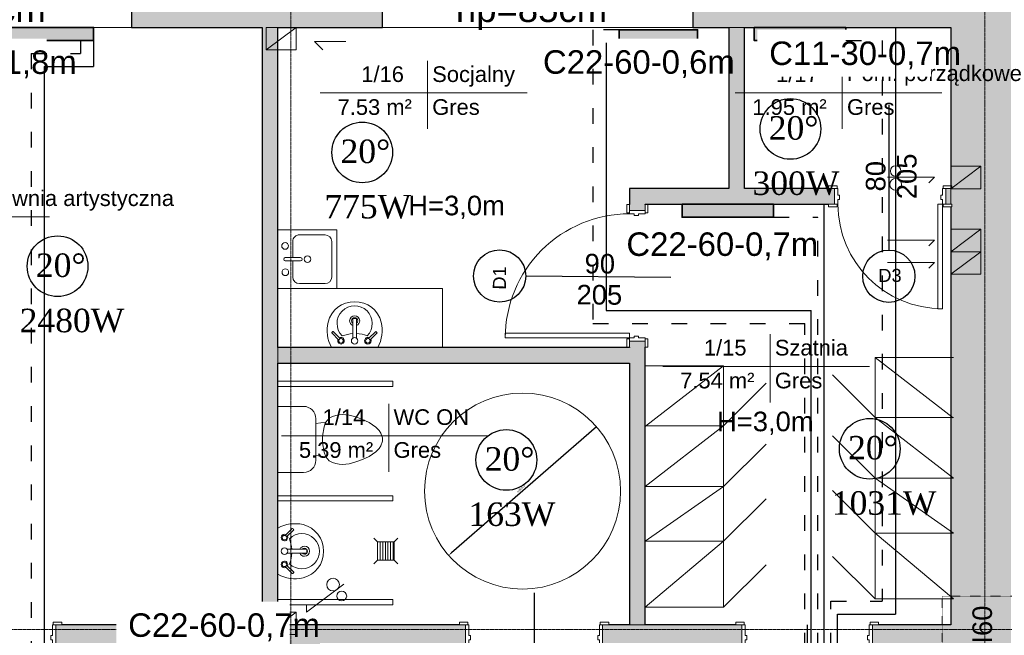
# Model space of a CAD drawing. Header units: inches. Extents: x -112469 to 885939, y -131046 to 286269.
# Tile 67 of 138: x 81360 to 88894, y -105510 to -100796. Entities that reach past the tile are written whole.
import ezdxf

# ---------------------------------------------------------------- set-up
doc = ezdxf.new("R2010")
doc.units = ezdxf.units.IN
doc.header["$MEASUREMENT"] = 0
for name, pattern in [('ACAD_ISO03W100', [30, 12, -18]), ('Aligning Line 1_8_', [0.635, 0.3175, -0.3175]), ('Linia siatki', [0.9925, 0.47, -0.2175, 0.0875, -0.2175])]:
    doc.linetypes.add(name, pattern=pattern)
for name, color, linetype, lineweight in [('_IS_CO grzejniki', 1, 'Continuous', 35), ('_IS_CO opis', 26, 'Continuous', 25), ('_IS_CO powrót', 5, 'ACAD_ISO03W100', 30), ('_IS_CO zasilenie', 1, 'Continuous', 30), ('A-ANNO-DIMS', 251, 'Continuous', 9), ('A-AREA-IDEN', 251, 'Continuous', 9), ('A-DETL', 251, 'Continuous', 9), ('A-DETL-MEDM', 251, 'Continuous', 25), ('A-DETL-THIN', 251, 'Continuous', 9), ('A-DOOR', 251, 'Continuous', 9), ('A-DOOR-FRAM', 251, 'Continuous', 18), ('A-WALL', 251, 'Continuous', 9), ('A-WALL-PATT', 254, 'Continuous', 25), ('G-ANNO-TEXT', 251, 'Continuous', 9), ('P-SANR-FIXT', 251, 'Continuous', 9), ('S-GRID', 251, 'Continuous', 9)]:
    doc.layers.add(name, color=color, linetype=linetype, lineweight=lineweight)
doc.styles.add('Arial', font='arial.ttf', dxfattribs={"height": 25})
doc.styles.add('Arial_1', font='arial.ttf', dxfattribs={"height": 12})
doc.styles.add('Arial_2', font='arial.ttf', dxfattribs={"height": 10})
doc.styles.add('Arial_3', font='arial.ttf', dxfattribs={"height": 15})
doc.styles.add('Arial_5', font='arial.ttf', dxfattribs={"height": 20})
doc.styles.add('krzysiek', font='times.ttf')
doc.dimstyles.new('Średnica___2_5_mm_Arial', dxfattribs={"dimscale": 30.48, "dimtxt": 15.303891, "dimasz": 0.984252, "dimexe": 0.787402, "dimexo": 0, "dimgap": 0.492126, "dimtad": 1, "dimjust": 3, "dimdec": 1, "dimrnd": 0.5, "dimzin": 0, "dimdsep": 46, "dimtxsty": 'Arial_3', "dimsah": 1, "dimcen": 0.09, "dimdle": 0.787402, "dimazin": 0, "dimtfac": 1, "dimtdec": 4, "dimtix": 1, "dimtmove": 0, "dimatfit": 2, "dimfxl": 0, "dimtvp": 1, "dimtolj": 1, "dimtzin": 0, "dimarcsym": 0})

# ---------------------------------------------------------------- blocks, each defined once
blk = doc.blocks.new('Etyk_pom_1_mala - Etyk_pom_1_mala-219433-4_Poziom piętra')
at = {"layer": 'A-AREA-IDEN'}
for p, q in [((-0.0958, 0.1444), (-0.0958, -0.3781)), ((-0.9154, -0.1015), (0.6661, -0.1015))]:
    blk.add_line(p, q, dxfattribs=at)
blk = doc.blocks.new('*D235')
at = {"layer": 'A-ANNO-DIMS', "color": 0, "lineweight": -2}
blk.add_line((9870.9, -3809.4), (8761.5, -4773.8), dxfattribs=at)
at = {"layer": 'A-ANNO-DIMS', "color": 0}
for points in [[(9851.5, -3832.8), (9845, -3825.3), (9870.9, -3809.4)], [(8758.2, -4770.1), (8764.8, -4777.6), (8738.9, -4793.5)]]:
    blk.add_solid(points, dxfattribs=at)
at = {"layer": 'Defpoints', "color": 0}
for p in [(9870.9, -3809.4), (8738.9, -4793.5)]:
    blk.add_point(p, dxfattribs=at)
at = {"layer": 'A-ANNO-DIMS', "color": 0, "insert": (9289.8, -4284.1), "char_height": 15, "attachment_point": 5, "rotation": 41.00248, "style": 'Arial_3', "bg_fill": 3, "box_fill_scale": 1.25, "bg_fill_color": 257, "bg_fill_transparency": 0}
blk.add_mtext('\\A1;ø1500.0', dxfattribs=at)
blk = doc.blocks.new('Zlew kuchenny - typu wyspowego - 450 x 450mm-548266-4_Poziom piętra')
at = {"layer": 'P-SANR-FIXT'}
for p, q in [((-20.93, 22.73), (-20.93, -22.27)), ((24.07, -22.27), (24.07, 22.73)), ((0.3, 17.02), (0.3, 5.31)), ((2.84, 17.02), (2.84, 5.31)), ((0.3, 11.3), (-12.04, 11.3)), ((15.18, 11.3), (2.84, 11.3)), ((-17.12, 6.22), (-17.12, -13.38)), ((20.26, -13.38), (20.26, 6.22)), ((-20.93, -22.27), (24.07, -22.27)), ((-12.04, -18.46), (15.18, -18.46))]:
    blk.add_line(p, q, dxfattribs=at)
for centre, radius, start, end in [((-8.43, 17.02), 2.54, 360, 180), ((-8.43, 17.02), 2.54, 180, 360), ((1.57, 17.02), 1.27, 360, 180), ((11.73, 17.23), 2.54, 360, 180), ((11.73, 17.23), 2.54, 180, 0), ((-12.04, 6.22), 5.08, 90, 180), ((15.18, 6.22), 5.08, 360, 90), ((1.57, 0), 2.54, 360, 180), ((1.57, 0), 2.54, 180, 0), ((1.57, 5.31), 1.27, 180, 0), ((-12.04, -13.38), 5.08, 180, 270), ((15.18, -13.38), 5.08, 270, 0)]:
    blk.add_arc(centre, radius, start, end, dxfattribs=at)
blk = doc.blocks.new('Lavabo mural - 05 - 440mm x 350mm-V6-4_Poziom piętra')
at = {"layer": 'P-SANR-FIXT'}
for p, q in [((-17.19, -11.05), (-11.74, -5.6)), ((-16.1, -12.14), (-10.65, -6.69)), ((-1.5, -21.49), (-1.5, -7.07)), ((1.5, -21.49), (1.5, -7.07)), ((16.41, -12.14), (10.96, -6.69)), ((17.5, -11.05), (12.05, -5.6))]:
    blk.add_line(p, q, dxfattribs=at)
for centre, radius, start, end in [((5.33, -13.08), 26.44, 150.36495, 193.63505), ((-5.33, -13.08), 26.44, 346.36495, 29.63505), ((-10.13, -5.07), 2.5, 0, 180), ((-10.13, -5.07), 2.5, 180, 207.05328), ((-10.13, -5.07), 1.7, 360, 180), ((-10.13, -5.07), 1.7, 180, 198.05956), ((-10.13, -5.07), 1.7, 198.05956, 360), ((-10.13, -5.07), 2.5, 242.94672, 0), ((0, -5.07), 2.5, 0, 180), ((0, -5.07), 2.5, 180, 0), ((10.43, -5.07), 2.5, 360, 180), ((10.43, -5.07), 2.5, 180, 297.05328), ((10.43, -5.07), 1.7, 0, 180), ((10.43, -5.07), 1.7, 180, 0), ((10.43, -5.07), 2.5, 332.94672, 360), ((0, -18.36), 13.5, 135.46291, 45.05561), ((-0.16, 16.03), 26.66, 249.19864, 267.10928), ((-0.16, 16.03), 26.66, 273.5606, 291.31988), ((-0.59, -14.51), 20.35, 193.63505, 271.65578), ((0, -20.36), 3.86, 112.88275, 180), ((0, -20.36), 3.86, 180, 360), ((0, -20.36), 2.35, 129.68263, 180), ((0, -20.36), 2.35, 180, 360), ((0.59, -14.51), 20.35, 268.34422, 346.36495), ((0, -20.36), 3.86, 360, 67.11782), ((0, -20.36), 2.35, 360, 50.3185)]:
    blk.add_arc(centre, radius, start, end, dxfattribs=at)
for centre, major_axis, ratio, start_param, end_param in [((-16.65, -11.59), (-0.545, 0.545), 0.274309, 0, 3.141593), ((16.95, -11.59), (0.545, 0.545), 0.274309, 3.141593, 6.283185), ((0, -21.49), (-1.5, 0), 0.428525, 0, 3.141593)]:
    blk.add_ellipse(centre, major_axis=major_axis, ratio=ratio, start_param=start_param, end_param=end_param, dxfattribs=at)
blk = doc.blocks.new('Muszla klozetowa domowa - 3D - Muszla klozetowa domowa - 3D-V5-4_Poziom piętra')
at = {"layer": 'P-SANR-FIXT'}
for p, q in [((-4.76, 29.21), (-1.27, 30.48)), ((-1.27, 30.48), (1.27, 30.48)), ((1.27, 30.48), (4.76, 29.21)), ((-13.02, 20.32), (-9.5, 25.4)), ((-9.5, 25.4), (-6.96, 27.94)), ((-6.96, 27.94), (-4.76, 29.21)), ((4.76, 29.21), (6.96, 27.94)), ((6.96, 27.94), (9.5, 25.4)), ((9.5, 25.4), (13.02, 20.32)), ((-17.24, 10.16), (-15.39, 15.24)), ((-15.39, 15.24), (-13.02, 20.32)), ((13.02, 20.32), (15.39, 15.24)), ((15.39, 15.24), (17.24, 10.16)), ((-18.61, 5.06), (-17.24, 10.16)), ((17.24, 10.16), (18.61, 5.06)), ((-19.05, 0), (-18.61, 5.06)), ((18.61, 5.06), (19.05, 0)), ((-18.83, -2.53), (-19.05, 0)), ((-18.38, -5.08), (-18.83, -2.53)), ((-17.7, -7.62), (-18.38, -5.08)), ((18.38, -5.08), (17.7, -7.62)), ((18.83, -2.53), (18.38, -5.08)), ((19.05, 0), (18.83, -2.53)), ((-16.26, -10.16), (-17.7, -7.62)), ((-13.23, -12.7), (-16.26, -10.16)), ((-9.74, -13.97), (-13.23, -12.7)), ((-12.35, -20.38), (-13.23, -12.7)), ((-2.54, -15.24), (-9.74, -13.97)), ((9.74, -13.97), (2.54, -15.24)), ((13.23, -12.7), (9.74, -13.97)), ((12.35, -20.38), (13.23, -12.7)), ((16.26, -10.16), (13.23, -12.7)), ((17.7, -7.62), (16.26, -10.16)), ((15.87, -20.38), (-15.88, -20.38)), ((2.54, -15.24), (-2.54, -15.24)), ((-25.34, -29.84), (-25.34, -49.47)), ((25.34, -49.47), (25.34, -29.84))]:
    blk.add_line(p, q, dxfattribs=at)
for centre, start, end in [((-15.88, -29.84), 90, 180), ((15.87, -29.84), 0, 90)]:
    blk.add_arc(centre, 9.46, start, end, dxfattribs=at)
blk = doc.blocks.new('wewnetrzne dwupanelowe - 800 x 2100mm 2-634606-4_Poziom piętra')
at = {"layer": 'A-DOOR'}
for p, q in [((-47.14, 8.32), (-40.64, 8.32)), ((-47.14, 6.32), (-47.14, 8.32)), ((-40.64, 8.32), (-40.64, 6.32)), ((40.63, 8.32), (47.13, 8.32)), ((40.63, 6.32), (40.63, 8.32)), ((47.13, 8.32), (47.13, 6.32)), ((-40.64, 6.32), (-47.14, 6.32)), ((47.13, 6.32), (40.63, 6.32)), ((-47.14, -5.68), (-40.64, -5.68)), ((-47.14, -7.68), (-47.14, -5.68)), ((-40.64, -5.68), (-40.64, -7.68)), ((40.63, -5.68), (47.13, -5.68)), ((40.63, -7.68), (40.63, -5.68)), ((47.13, -5.68), (47.13, -7.68)), ((-40.64, -7.68), (-47.14, -7.68)), ((47.13, -7.68), (40.63, -7.68))]:
    blk.add_line(p, q, dxfattribs=at)
at = {"layer": 'A-DOOR', "lineweight": 18}
for p, q in [((36.5, -5.68), (40, -5.68)), ((36.5, -85.68), (36.5, -5.68)), ((40, -5.68), (40, -85.68)), ((40, -85.68), (36.5, -85.68))]:
    blk.add_line(p, q, dxfattribs=at)
at = {"layer": 'A-DOOR'}
blk.add_arc((40, -5.68), 80, 180, 270, dxfattribs=at)
at = {"layer": 'A-DOOR-FRAM'}
for p, q in [((-42.5, 6.32), (-40, 6.32)), ((-42.5, -5.68), (-42.5, 6.32)), ((-40, 6.32), (-40, 1.31)), ((-40, 1.31), (-38.73, 1.31)), ((-38.73, 1.31), (-38.73, -2.18)), ((38.73, 1.31), (40, 1.31)), ((38.73, -2.18), (38.73, 1.31)), ((40, 6.32), (42.5, 6.32)), ((40, 1.31), (40, 6.32)), ((42.5, 6.32), (42.5, -5.68)), ((-40, -5.68), (-42.5, -5.68)), ((-40, -2.18), (-40, -5.68)), ((-38.73, -2.18), (-40, -2.18)), ((40, -2.18), (38.73, -2.18)), ((40, -5.68), (40, -2.18)), ((42.5, -5.68), (40, -5.68))]:
    blk.add_line(p, q, dxfattribs=at)
blk = doc.blocks.new('wewnetrzne dwupanelowe - 900 x 2100mm 3 dodemontażu-634682-4_Poziom piętra')
at = {"layer": 'A-DOOR'}
for p, q in [((-54.635, 8.3175), (-48.135, 8.3175)), ((-54.635, 6.3175), (-54.635, 8.3175)), ((-48.135, 8.3175), (-48.135, 6.3175)), ((48.135, 8.3175), (54.635, 8.3175)), ((48.135, 6.3175), (48.135, 8.3175)), ((54.635, 8.3175), (54.635, 6.3175)), ((-48.135, 6.3175), (-54.635, 6.3175)), ((54.635, 6.3175), (48.135, 6.3175)), ((-54.635, -5.6825), (-48.135, -5.6825)), ((-54.635, -7.6825), (-54.635, -5.6825)), ((-48.135, -5.6825), (-48.135, -7.6825)), ((48.135, -5.6825), (54.635, -5.6825)), ((48.135, -7.6825), (48.135, -5.6825)), ((54.635, -5.6825), (54.635, -7.6825)), ((-48.135, -7.6825), (-54.635, -7.6825)), ((54.635, -7.6825), (48.135, -7.6825))]:
    blk.add_line(p, q, dxfattribs=at)
at = {"layer": 'A-DOOR', "lineweight": 18}
for p, q in [((44, -5.6825), (47.5, -5.6825)), ((44, -100.6825), (44, -5.6825)), ((47.5, -5.6825), (47.5, -100.6825)), ((47.5, -100.6825), (44, -100.6825))]:
    blk.add_line(p, q, dxfattribs=at)
at = {"layer": 'A-DOOR'}
blk.add_arc((47.5, -5.6825), 95, 180, 270, dxfattribs=at)
at = {"layer": 'A-DOOR-FRAM'}
for p, q in [((-50, 6.3175), (-47.5, 6.3175)), ((-50, -5.6825), (-50, 6.3175)), ((-47.5, 6.3175), (-47.5, 1.31)), ((-47.5, 1.31), (-46.23, 1.31)), ((-46.23, 1.31), (-46.23, -2.1825)), ((46.23, 1.31), (47.5, 1.31)), ((46.23, -2.1825), (46.23, 1.31)), ((47.5, 6.3175), (50, 6.3175)), ((47.5, 1.31), (47.5, 6.3175)), ((50, 6.3175), (50, -5.6825)), ((-47.5, -5.6825), (-50, -5.6825)), ((-47.5, -2.1825), (-47.5, -5.6825)), ((-46.23, -2.1825), (-47.5, -2.1825)), ((47.5, -2.1825), (46.23, -2.1825)), ((47.5, -5.6825), (47.5, -2.1825)), ((50, -5.6825), (47.5, -5.6825))]:
    blk.add_line(p, q, dxfattribs=at)
blk = doc.blocks.new('wewnetrzne dwupanelowe - 900 x 2100mm 3 dodemontażu-608771-4_Poziom piętra')
at = {"layer": 'A-DOOR', "lineweight": 18}
for p, q in [((47.5, 102.1825), (44, 102.1825)), ((44, 102.1825), (44, 7.1825)), ((47.5, 7.1825), (47.5, 102.1825)), ((44, 7.1825), (47.5, 7.1825))]:
    blk.add_line(p, q, dxfattribs=at)
at = {"layer": 'A-DOOR'}
for p, q in [((-48.135, 9.1825), (-54.635, 9.1825)), ((-54.635, 9.1825), (-54.635, 7.1825)), ((-48.135, 7.1825), (-48.135, 9.1825)), ((54.635, 9.1825), (48.135, 9.1825)), ((48.135, 9.1825), (48.135, 7.1825)), ((54.635, 7.1825), (54.635, 9.1825)), ((-54.635, 7.1825), (-48.135, 7.1825)), ((48.135, 7.1825), (54.635, 7.1825)), ((-48.135, -7.8175), (-54.635, -7.8175)), ((-54.635, -7.8175), (-54.635, -9.8175)), ((-54.635, -9.8175), (-48.135, -9.8175)), ((-48.135, -9.8175), (-48.135, -7.8175)), ((54.635, -7.8175), (48.135, -7.8175)), ((48.135, -7.8175), (48.135, -9.8175)), ((48.135, -9.8175), (54.635, -9.8175)), ((54.635, -9.8175), (54.635, -7.8175))]:
    blk.add_line(p, q, dxfattribs=at)
blk.add_arc((47.5, 7.1825), 95, 90, 180, dxfattribs=at)
at = {"layer": 'A-DOOR-FRAM'}
for p, q in [((-47.5, 7.1825), (-50, 7.1825)), ((-50, 7.1825), (-50, -7.8175)), ((-47.5, 3.6825), (-47.5, 7.1825)), ((-46.23, 3.6825), (-47.5, 3.6825)), ((-47.5, -7.8175), (-47.5, 0.19)), ((-47.5, 0.19), (-46.23, 0.19)), ((-46.23, 0.19), (-46.23, 3.6825)), ((47.5, 3.6825), (46.23, 3.6825)), ((46.23, 3.6825), (46.23, 0.19)), ((46.23, 0.19), (47.5, 0.19)), ((47.5, 7.1825), (47.5, 3.6825)), ((50, 7.1825), (47.5, 7.1825)), ((47.5, 0.19), (47.5, -7.8175)), ((50, -7.8175), (50, 7.1825)), ((-50, -7.8175), (-47.5, -7.8175)), ((47.5, -7.8175), (50, -7.8175))]:
    blk.add_line(p, q, dxfattribs=at)
blk = doc.blocks.new('wewnetrzne dwupanelowe - 100x210-609030-4_Poziom piętra')
at = {"layer": 'A-DOOR', "lineweight": 18}
for p, q in [((50, 107.1825), (46.5, 107.1825)), ((46.5, 107.1825), (46.5, 7.1825)), ((50, 7.1825), (50, 107.1825)), ((46.5, 7.1825), (50, 7.1825))]:
    blk.add_line(p, q, dxfattribs=at)
at = {"layer": 'A-DOOR'}
for p, q in [((-50.635, 9.1825), (-57.135, 9.1825)), ((-57.135, 9.1825), (-57.135, 7.1825)), ((-50.635, 7.1825), (-50.635, 9.1825)), ((57.135, 9.1825), (50.635, 9.1825)), ((50.635, 9.1825), (50.635, 7.1825)), ((57.135, 7.1825), (57.135, 9.1825)), ((-57.135, 7.1825), (-50.635, 7.1825)), ((50.635, 7.1825), (57.135, 7.1825)), ((-50.635, -7.8175), (-57.135, -7.8175)), ((-57.135, -7.8175), (-57.135, -9.8175)), ((-57.135, -9.8175), (-50.635, -9.8175)), ((-50.635, -9.8175), (-50.635, -7.8175)), ((57.135, -7.8175), (50.635, -7.8175)), ((50.635, -7.8175), (50.635, -9.8175)), ((50.635, -9.8175), (57.135, -9.8175)), ((57.135, -9.8175), (57.135, -7.8175))]:
    blk.add_line(p, q, dxfattribs=at)
blk.add_arc((50, 7.1825), 100, 90, 180, dxfattribs=at)
at = {"layer": 'A-DOOR-FRAM'}
for p, q in [((-50, 7.1825), (-52.5, 7.1825)), ((-52.5, 7.1825), (-52.5, -7.8175)), ((-50, 3.6825), (-50, 7.1825)), ((-48.73, 3.6825), (-50, 3.6825)), ((-50, -7.8175), (-50, 0.19)), ((-50, 0.19), (-48.73, 0.19)), ((-48.73, 0.19), (-48.73, 3.6825)), ((50, 3.6825), (48.73, 3.6825)), ((48.73, 3.6825), (48.73, 0.19)), ((48.73, 0.19), (50, 0.19)), ((50, 7.1825), (50, 3.6825)), ((52.5, 7.1825), (50, 7.1825)), ((50, 0.19), (50, -7.8175)), ((52.5, -7.8175), (52.5, 7.1825)), ((-52.5, -7.8175), (-50, -7.8175)), ((50, -7.8175), (52.5, -7.8175))]:
    blk.add_line(p, q, dxfattribs=at)
blk = doc.blocks.new('wewnetrzne dwupanelowe - 900 x 2100mm-479385-4_Poziom piętra')
at = {"layer": 'A-DOOR', "lineweight": 18}
for p, q in [((47.5, 102.1825), (44, 102.1825)), ((44, 102.1825), (44, 7.1825)), ((47.5, 7.1825), (47.5, 102.1825)), ((44, 7.1825), (47.5, 7.1825))]:
    blk.add_line(p, q, dxfattribs=at)
at = {"layer": 'A-DOOR'}
for p, q in [((-48.135, 9.1825), (-54.635, 9.1825)), ((-54.635, 9.1825), (-54.635, 7.1825)), ((-48.135, 7.1825), (-48.135, 9.1825)), ((54.635, 9.1825), (48.135, 9.1825)), ((48.135, 9.1825), (48.135, 7.1825)), ((54.635, 7.1825), (54.635, 9.1825)), ((-54.635, 7.1825), (-48.135, 7.1825)), ((48.135, 7.1825), (54.635, 7.1825)), ((-48.135, -7.8175), (-54.635, -7.8175)), ((-54.635, -7.8175), (-54.635, -9.8175)), ((-54.635, -9.8175), (-48.135, -9.8175)), ((-48.135, -9.8175), (-48.135, -7.8175)), ((54.635, -7.8175), (48.135, -7.8175)), ((48.135, -7.8175), (48.135, -9.8175)), ((48.135, -9.8175), (54.635, -9.8175)), ((54.635, -9.8175), (54.635, -7.8175))]:
    blk.add_line(p, q, dxfattribs=at)
blk.add_arc((47.5, 7.1825), 95, 90, 180, dxfattribs=at)
at = {"layer": 'A-DOOR-FRAM'}
for p, q in [((-47.5, 7.1825), (-50, 7.1825)), ((-50, 7.1825), (-50, -7.8175)), ((-47.5, 3.6825), (-47.5, 7.1825)), ((-46.23, 3.6825), (-47.5, 3.6825)), ((-47.5, -7.8175), (-47.5, 0.19)), ((-47.5, 0.19), (-46.23, 0.19)), ((-46.23, 0.19), (-46.23, 3.6825)), ((47.5, 3.6825), (46.23, 3.6825)), ((46.23, 3.6825), (46.23, 0.19)), ((46.23, 0.19), (47.5, 0.19)), ((47.5, 7.1825), (47.5, 3.6825)), ((50, 7.1825), (47.5, 7.1825)), ((47.5, 0.19), (47.5, -7.8175)), ((50, -7.8175), (50, 7.1825)), ((-50, -7.8175), (-47.5, -7.8175)), ((47.5, -7.8175), (50, -7.8175))]:
    blk.add_line(p, q, dxfattribs=at)
blk = doc.blocks.new('PIĘTRO')
at = {"layer": 'A-WALL-PATT', "lineweight": 9}
h = blk.add_hatch(color=251, dxfattribs=at)
h.paths.add_polyline_path([(13042.2, -15831.43), (13042.2, -7291.43), (12582.2, -7291.43), (12582.2, -15831.43), (12692.14, -15831.43)])
h.paths.add_polyline_path([(12692.44, -5841.43), (13042.2, -5841.43), (13042.2, 198.57), (12582.2, 198.57), (12582.2, -1965.08), (12588.55, -1965.08), (12588.55, -1985.08), (12582.2, -1985.08), (12582.2, -2105.08), (12588.55, -2105.08), (12588.55, -2125.08), (12582.2, -2125.08), (12582.2, -5841.43), (12641.41, -5841.43)])
h = blk.add_hatch(color=251, dxfattribs=at)
h.paths.add_polyline_path([(7312.2, -751.43), (7372.2, -751.43), (7372.2, -101.43), (6312.2, -101.43), (6312.2, -751.43)])
h.paths.add_polyline_path([(2532.2, -751.43), (3932.2, -751.43), (3932.2, -101.43), (2532.2, -101.43), (2532.2, -365.73)])
h = blk.add_hatch(color=251, dxfattribs=at)
h.paths.add_polyline_path([(11002.2, -751.43), (12582.2, -751.43), (12582.2, -101.43), (10606.8, -101.43), (10606.8, -751.43), (10882.2, -751.43)])
h.paths.add_polyline_path([(7432.2, -751.43), (8232.2, -751.43), (8232.2, -101.43), (7372.2, -101.43), (7372.2, -751.43)])
for points in [[(7432.2, -5326.43), (7432.2, -751.43), (7312.2, -751.43), (7312.2, -5326.43)], [(11002.2, -1985.08), (11002.2, -751.43), (10882.2, -751.43), (10882.2, -1985.08)], [(10122.2, -3321.43), (10122.2, -3201.43), (7432.2, -3201.43), (7432.2, -3321.43), (9853.05, -3321.43)]]:
    blk.add_hatch(color=251, dxfattribs=at).paths.add_polyline_path(points)
h = blk.add_hatch(color=251, dxfattribs=at)
h.paths.add_polyline_path([(10122.2, -5326.43), (10242.2, -5326.43), (10242.2, -3153.25), (10122.2, -3153.25), (10122.2, -3321.43)])
h.paths.add_polyline_path([(10192.13, -2153.25), (10242.2, -2153.25), (10242.2, -1985.08), (10122.2, -1985.08), (10122.2, -2153.25), (10157.2, -2153.25)])
h = blk.add_hatch(color=251, dxfattribs=at)
h.paths.add_polyline_path([(12582.2, -2105.08), (12582.2, -1985.08), (12542.2, -1985.08), (12542.2, -2105.08)])
h.paths.add_polyline_path([(11692.2, -2105.08), (11692.2, -1985.08), (10242.2, -1985.08), (10242.2, -2105.08), (11645.85, -2105.08)])
h = blk.add_hatch(color=251, dxfattribs=at)
h.paths.add_polyline_path([(10935.85, -5476.43), (10982.2, -5476.43), (10982.2, -5326.43), (9917.2, -5326.43), (9917.2, -5476.43), (9963.55, -5476.43)])
h.paths.add_polyline_path([(12582.2, -5476.43), (12582.2, -5326.43), (11982.2, -5326.43), (11982.2, -5476.43), (12028.55, -5476.43)])
h.paths.add_polyline_path([(8230.71, -5476.43), (8867.2, -5476.43), (8867.2, -5326.43), (5732.2, -5326.43), (5732.2, -5476.43), (6608.38, -5476.43)])
h.paths.add_polyline_path([(2532.2, -5476.43), (4732.2, -5476.43), (4732.2, -5326.43), (2532.2, -5326.43), (2532.2, -5406.5)])
at = {"layer": 'A-DETL', "color": 251, "lineweight": 18}
for p, q in [((7572.2, -751.43), (7342.2, -923.52)), ((7342.2, -751.43), (7342.2, -923.52)), ((7572.2, -751.43), (7342.2, -751.43)), ((7572.2, -923.52), (7572.2, -751.43)), ((7711.62, -859.72), (7775.41, -923.52)), ((7951.62, -859.72), (7711.62, -859.72)), ((7711.62, -859.72), (7951.62, -859.72)), ((7572.2, -923.52), (7342.2, -923.52)), ((7342.2, -923.52), (7572.2, -923.52)), ((12812.2, -1814.68), (12582.2, -1986.77)), ((12582.2, -1814.68), (12582.2, -1986.77)), ((12812.2, -1814.68), (12582.2, -1814.68)), ((12812.2, -1986.77), (12812.2, -1814.68)), ((12096.41, -1898.56), (12456.41, -1898.56)), ((12456.41, -1898.56), (12413.98, -1940.99)), ((12812.2, -1986.77), (12582.2, -1986.77)), ((12582.2, -1986.77), (12812.2, -1986.77)), ((12812.2, -2296.43), (12582.2, -2468.52)), ((12582.2, -2296.43), (12582.2, -2468.52)), ((12812.2, -2296.43), (12582.2, -2296.43)), ((12812.2, -2468.52), (12812.2, -2296.43)), ((12096.41, -2380.31), (12456.41, -2380.31)), ((12456.41, -2380.31), (12413.98, -2422.74)), ((12812.2, -2468.52), (12582.2, -2640.61)), ((12582.2, -2468.52), (12582.2, -2640.61)), ((12812.2, -2468.52), (12582.2, -2468.52)), ((12812.2, -2468.52), (12582.2, -2468.52)), ((12582.2, -2468.52), (12812.2, -2468.52)), ((12812.2, -2640.61), (12812.2, -2468.52)), ((12096.41, -2552.4), (12456.41, -2552.4)), ((12456.41, -2552.4), (12413.98, -2594.83)), ((12812.2, -2640.61), (12582.2, -2640.61)), ((12582.2, -2640.61), (12812.2, -2640.61)), ((7652.2, -5228.93), (7937.82, -5015.22)), ((7652.2, -5228.93), (7652.2, -5172.2)), ((7572.2, -5228.93), (7342.2, -5401.02)), ((7342.2, -5228.93), (7342.2, -5401.02)), ((7572.2, -5228.93), (7342.2, -5228.93)), ((7572.2, -5401.02), (7572.2, -5228.93)), ((7572.2, -5401.02), (7342.2, -5401.02)), ((7342.2, -5401.02), (7572.2, -5401.02))]:
    blk.add_line(p, q, dxfattribs=at)
at = {"layer": 'A-DETL', "color": 251, "linetype": 'Aligning Line 1_8_', "lineweight": 18}
for p, q in [((15192.2, -5106.43), (12514.35, -5106.43)), ((12514.35, -5106.43), (12514.35, -7981.84))]:
    blk.add_line(p, q, dxfattribs=at)
at = {"layer": 'A-DETL', "color": 251, "lineweight": 18}
for centre, radius in [((12159.21, -1850.65), 40), ((12159.21, -1953.23), 45.04), ((7854.9, -5017.41), 48.42), ((7920.97, -5105.49), 37.77)]:
    blk.add_circle(centre, radius, dxfattribs=at)
at = {"layer": 'A-DETL-MEDM', "color": 251}
for p, q in [((12106.87, -1346.43), (12106.87, -2456.43)), ((10438.84, -2665.71), (9328.88, -2656.47)), ((9392.2, -5081.43), (9392.2, -6191.43)), ((11482.2, -5326.43), (11482.2, -6436.43))]:
    blk.add_line(p, q, dxfattribs=at)
for centre in [(9128.89, -2654.8), (12106.87, -2656.43)]:
    blk.add_circle(centre, 200, dxfattribs=at)
at = {"layer": 'A-DETL-THIN', "color": 251}
for p, q in [((12582.2, -751.43), (12182.2, -751.43)), ((12582.2, -1151.43), (12582.2, -751.43)), ((8692.2, -2751.43), (7432.2, -2751.43)), ((7432.2, -2751.43), (7432.2, -3201.43)), ((8692.2, -3201.43), (8692.2, -2751.43)), ((7432.2, -3201.43), (8692.2, -3201.43)), ((12002.2, -3277.69), (12598.96, -3740.18)), ((12002.2, -5127.69), (12002.2, -3277.69)), ((12002.2, -3277.69), (12602.2, -3277.69)), ((10842.2, -3341.43), (10242.2, -3341.43)), ((10242.2, -3341.43), (10242.2, -5191.43)), ((10842.2, -3341.43), (10245.44, -3803.92)), ((10842.2, -5191.43), (10842.2, -3341.43)), ((7432.2, -3459.79), (8312.2, -3459.79)), ((8312.2, -3459.79), (8312.2, -3499.79)), ((12002.2, -3737.69), (11676.93, -3412.42)), ((8312.2, -3499.79), (7432.2, -3499.79)), ((10842.2, -3801.43), (11167.47, -3476.16)), ((12002.2, -3737.69), (12602.2, -4202.69)), ((12002.2, -3737.69), (12602.2, -3737.69)), ((10842.2, -3801.43), (10242.2, -4266.43)), ((10842.2, -3801.43), (10242.2, -3801.43)), ((12002.2, -4202.69), (11676.93, -3877.42)), ((10842.2, -4266.43), (11167.47, -3941.16)), ((12002.2, -4202.69), (12602.2, -4622.69)), ((12002.2, -4202.69), (12602.2, -4202.69)), ((10842.2, -4266.43), (10242.2, -4686.43)), ((10842.2, -4266.43), (10242.2, -4266.43)), ((7432.2, -4337.2), (8312.2, -4337.2)), ((8312.2, -4337.2), (8312.2, -4377.2)), ((10842.2, -4686.43), (11167.47, -4361.16)), ((12002.2, -4622.69), (11676.93, -4297.42)), ((8312.2, -4377.2), (7432.2, -4377.2)), ((8194.63, -4689.68), (8166.34, -4661.4)), ((8322.84, -4689.68), (8351.13, -4661.4)), ((12002.2, -4622.69), (12602.2, -5127.69)), ((12002.2, -4622.69), (12602.2, -4622.69)), ((8194.63, -4830.28), (8194.63, -4689.68)), ((8194.63, -4689.68), (8322.84, -4689.68)), ((8214.63, -4689.68), (8214.63, -4830.28)), ((8234.63, -4689.68), (8234.63, -4830.28)), ((8254.63, -4689.68), (8254.63, -4830.28)), ((8274.63, -4689.68), (8274.63, -4830.28)), ((8294.63, -4689.68), (8294.63, -4830.28)), ((8314.63, -4689.68), (8314.63, -4830.28)), ((8322.84, -4689.68), (8322.84, -4830.28)), ((10842.2, -4686.43), (10242.2, -5191.43)), ((10842.2, -4686.43), (10242.2, -4686.43)), ((12002.2, -5127.69), (11676.93, -4802.42)), ((8194.63, -4830.28), (8166.34, -4858.57)), ((8322.84, -4830.28), (8194.63, -4830.28)), ((8322.84, -4830.28), (8351.13, -4858.57)), ((10842.2, -5191.43), (11167.47, -4866.16)), ((7432.2, -5172.2), (7432.2, -5132.2)), ((7432.2, -5132.2), (8312.2, -5132.2)), ((8312.2, -5172.2), (7432.2, -5172.2)), ((8312.2, -5132.2), (8312.2, -5172.2)), ((10242.2, -5191.43), (10842.2, -5191.43)), ((12602.2, -5127.69), (12002.2, -5127.69))]:
    blk.add_line(p, q, dxfattribs=at)
at = {"layer": 'A-WALL', "color": 251, "lineweight": 25}
for p, q in [((6312.2, -101.43), (6312.2, -751.43)), ((8232.2, -751.43), (8232.2, -365.73)), ((10606.8, -365.73), (10606.8, -751.43)), ((6312.2, -751.43), (7312.2, -751.43)), ((7312.2, -751.43), (7312.2, -5326.43)), ((7432.2, -751.43), (8232.2, -751.43)), ((7432.2, -3201.43), (7432.2, -751.43)), ((10606.8, -751.43), (10882.2, -751.43)), ((10882.2, -751.43), (10882.2, -1985.08)), ((11002.2, -1985.08), (11002.2, -751.43)), ((11002.2, -751.43), (12582.2, -751.43)), ((12582.2, -751.43), (12582.2, -1965.08)), ((10882.2, -1985.08), (10122.2, -1985.08)), ((10122.2, -1985.08), (10122.2, -2106.9)), ((11645.85, -1985.08), (11002.2, -1985.08)), ((10242.2, -2105.08), (11645.85, -2105.08)), ((10242.2, -2106.9), (10242.2, -2105.08)), ((12582.2, -2125.08), (12582.2, -5326.43)), ((10122.2, -3201.43), (7432.2, -3201.43)), ((10122.2, -3199.6), (10122.2, -3201.43)), ((10242.2, -5326.43), (10242.2, -3199.6)), ((7432.2, -3321.43), (10122.2, -3321.43)), ((7432.2, -5326.43), (7432.2, -3321.43)), ((10122.2, -3321.43), (10122.2, -5326.43)), ((7312.2, -5326.43), (5778.55, -5326.43)), ((8820.85, -5326.43), (7432.2, -5326.43)), ((10122.2, -5326.43), (9963.55, -5326.43)), ((10935.85, -5326.43), (10242.2, -5326.43)), ((12582.2, -5326.43), (12028.55, -5326.43))]:
    blk.add_line(p, q, dxfattribs=at)
at = {"layer": 'A-WALL', "color": 251}
for p, q in [((6312.2, -751.43), (3932.2, -751.43)), ((10606.8, -751.43), (8232.2, -751.43)), ((11002.2, -751.43), (10882.2, -751.43)), ((12582.2, -2105.08), (12582.2, -1985.08)), ((7432.2, -3201.43), (7432.2, -3321.43)), ((10122.2, -5326.43), (10242.2, -5326.43))]:
    blk.add_line(p, q, dxfattribs=at)
at = {"layer": 'S-GRID', "color": 251, "linetype": 'Linia siatki'}
for p, q in [((7532.2, 3814.58), (7532.2, -22310.93)), ((12842.2, 3814.58), (12842.2, -22310.93)), ((-1420.75, -5361.43), (33508.1, -5361.43))]:
    blk.add_line(p, q, dxfattribs=at)
at = {"layer": 'A-AREA-IDEN', "color": 251, "xscale": 999.9999999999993, "yscale": 999.9999999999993, "zscale": 999.9999999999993}
for p in [(8672.51, -1150.88), (11846.02, -1150.88), (5019.95, -2100.57), (11293.88, -3245.16), (8376.65, -3776.95)]:
    blk.add_blockref('Etyk_pom_1_mala - Etyk_pom_1_mala-219433-4_Poziom piętra', p, dxfattribs=at)
at = {"layer": 'A-DOOR', "color": 251, "xscale": 10, "yscale": 10, "zscale": 10}
blk.add_blockref('wewnetrzne dwupanelowe - 800 x 2100mm 2-634606-4_Poziom piętra', (12117.2, -2048.25), dxfattribs=at)
for name, p, rotation in [('wewnetrzne dwupanelowe - 900 x 2100mm 3 dodemontażu-634682-4_Poziom piętra', (10179.03, -2653.25), 270), ('wewnetrzne dwupanelowe - 900 x 2100mm-479385-4_Poziom piętra', (5232.2, -5404.6), 180), ('wewnetrzne dwupanelowe - 100x210-609030-4_Poziom piętra', (9392.2, -5404.6), 180), ('wewnetrzne dwupanelowe - 900 x 2100mm 3 dodemontażu-608771-4_Poziom piętra', (11482.2, -5404.6), 180)]:
    blk.add_blockref(name, p, dxfattribs=dict(at, rotation=rotation))
at = {"layer": 'P-SANR-FIXT', "color": 251, "xscale": 10, "yscale": 10, "zscale": 10}
for name, p, rotation in [('Zlew kuchenny - typu wyspowego - 450 x 450mm-548266-4_Poziom piętra', (7659.55, -2542.12), 90), ('Lavabo mural - 05 - 440mm x 350mm-V6-4_Poziom piętra', (8019.74, -3201.43), 180), ('Muszla klozetowa domowa - 3D - Muszla klozetowa domowa - 3D-V5-4_Poziom piętra', (7926.9, -3906.44), 269.9999999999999), ('Lavabo mural - 05 - 440mm x 350mm-V6-4_Poziom piętra', (7432.2, -4762), 90.0000000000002)]:
    blk.add_blockref(name, p, dxfattribs=dict(at, rotation=rotation))
at = {"layer": 'A-AREA-IDEN', "color": 251, "char_height": 120, "attachment_point": 1, "style": 'Arial_1'}
for s, insert, width in [('1/16', (8070.6, -1049.16), 424.8944), ('Socjalny', (8613.38, -1049.16), 825.7381), ('1/17', (11244.11, -1049.16), 424.8944), ('Pom. porządkowe', (11786.89, -1041.78), 1403.6801), ('7.53 m²', (7889.24, -1300.88), 737.5525), ('1.95 m²', (11062.75, -1300.88), 737.5525), ('Gres', (8613.38, -1300.88), 472.9956), ('Gres', (11786.89, -1300.88), 472.9956), ('Pracownia artystyczna', (4960.82, -1998.85), 2180.59), ('1/15', (10691.97, -3143.44), 424.8944), ('Szatnia', (11234.75, -3143.44), 721.5187), ('7.54 m²', (10510.61, -3395.15), 737.5525), ('Gres', (11234.75, -3395.15), 472.9956), ('1/14', (7774.74, -3675.23), 424.8944), ('WC ON', (8317.52, -3675.23), 769.62), ('5.39 m²', (7593.38, -3926.94), 737.5525), ('Gres', (8317.52, -3926.94), 472.9956)]:
    blk.add_mtext(s, dxfattribs=dict(at, insert=insert, width=width))
at = {"layer": 'G-ANNO-TEXT', "color": 251, "attachment_point": 1}
for s, insert, char_height, width, style in [('hp=85cm', (4499.72, -509.74), 200, 1435.0206, 'Arial_5'), ('hp=85cm', (8794.32, -509.74), 200, 1435.0206, 'Arial_5'), ('H=3,0m', (8430.05, -2039.84), 150, 913.9237, 'Arial_3'), ('D3', (12026.38, -2600.03), 100, 216.4556, 'Arial_2'), ('H=3,0m', (10792.4, -3693.49), 150, 913.9237, 'Arial_3')]:
    blk.add_mtext(s, dxfattribs=dict(at, insert=insert, char_height=char_height, width=width, style=style))
for s, insert, char_height, width, rotation, style in [('80', (11931.02, -2007.05), 150, 288.6075, 90, 'Arial_3'), ('205', (12169.15, -2066.58), 150, 432.9112, 90, 'Arial_3'), ('90', (9779.71, -2484.37), 150, 288.6075, 359.52303, 'Arial_3'), ('D1', (9076.77, -2758.89), 100, 216.4556, 89.52303, 'Arial_2'), ('205', (9718.19, -2721.99), 150, 432.9112, 359.52303, 'Arial_3'), ('REI60', (12746.36, -5760.63), 150, 713.5019, 90, 'Arial_3')]:
    blk.add_mtext(s, dxfattribs=dict(at, insert=insert, char_height=char_height, width=width, rotation=rotation, style=style))
at = {"layer": 'A-ANNO-DIMS', "color": 251}
dim = blk.add_diameter_dim_2p(p1=(9870.9, -3809.38), p2=(8738.88, -4793.52), dimstyle='Średnica___2_5_mm_Arial', override={"dimpost": 'ø<>'}, dxfattribs=at)
dim.commit()
dim.dimension.update_dxf_attribs({"geometry": '*D235', "text_midpoint": (9289.84, -4284.14)})
at = {"layer": 'A-DETL-THIN', "color": 251}
blk.add_circle((9304.89, -4301.45), 750, dxfattribs=at)

msp = doc.modelspace()

# ---------------------------------------------------------------- block references
at = {"layer": '_IS_CO zasilenie', "ltscale": 10}
msp.add_blockref('PIĘTRO', (75903.1, -100104.2), dxfattribs=at)

# ---------------------------------------------------------------- next in the draw order: hatches: boundary and pattern name
at = {"layer": '_IS_CO grzejniki'}
h = msp.add_hatch(color=256, dxfattribs=at)
h.dxf.hatch_style = 1
edge = h.paths.add_edge_path()
edge.add_line((81925.3, -100955.6), (81925.3, -100855.6))
edge.add_line((80625.3, -100855.6), (80125.3, -100855.6))
edge.add_line((80125.3, -100855.6), (80125.3, -100955.6))
edge.add_line((80125.3, -100955.6), (80625.3, -100955.6))
h = msp.add_hatch(color=256, dxfattribs=at)
h.dxf.hatch_style = 1
edge = h.paths.add_edge_path()
edge.add_line((86546.3, -100972.9), (86546.3, -100872.9))
edge.add_line((86446.3, -100872.9), (85946.3, -100872.9))
edge.add_line((85946.3, -100872.9), (85946.3, -100972.9))
edge.add_line((85946.3, -100972.9), (86446.3, -100972.9))
h = msp.add_hatch(color=256, dxfattribs=at)
h.dxf.hatch_style = 1
edge = h.paths.add_edge_path()
edge.add_line((87680.7, -100955.6), (87680.7, -100855.6))
edge.add_line((87480.7, -100855.6), (86980.7, -100855.6))
edge.add_line((86980.7, -100855.6), (86980.7, -100955.6))
edge.add_line((86980.7, -100955.6), (87480.7, -100955.6))
h = msp.add_hatch(color=256, dxfattribs=at)
h.dxf.hatch_style = 1
edge = h.paths.add_edge_path()
edge.add_line((87128, -102309.2), (87128, -102209.2))
edge.add_line((86928, -102209.2), (86428, -102209.2))
edge.add_line((86428, -102209.2), (86428, -102309.2))
edge.add_line((86428, -102309.2), (86928, -102309.2))

# ---------------------------------------------------------------- next in the draw order: linework, layer by layer
for points in [[(81925.3, -100955.6), (81925.3, -100855.6), (80125.3, -100855.6), (80125.3, -100955.6)], [(86546.3, -100972.9), (86546.3, -100872.9), (85946.3, -100872.9), (85946.3, -100972.9)], [(87680.7, -100955.6), (87680.7, -100855.6), (86980.7, -100855.6), (86980.7, -100955.6)], [(87128, -102309.2), (87128, -102209.2), (86428, -102209.2), (86428, -102309.2)]]:
    msp.add_lwpolyline(points, close=True, dxfattribs=at)
at = {"layer": '_IS_CO opis', "lineweight": -3, "ltscale": 15}
for centre in [(87257.2, -101633), (83980.8, -101812.4), (81649.8, -102684.4), (87864, -104081.9), (85083.6, -104167.7)]:
    msp.add_circle(centre, 232.3, dxfattribs=at)
at = {"layer": '_IS_CO powrót', "ltscale": 10}
for p, q in [((85946.3, -100872.9), (85746.3, -100872.9)), ((81825.3, -100955.6), (81825.3, -101055.6)), ((87128, -102309.2), (87466.4, -102309.2)), ((87466.4, -107410.6), (87466.4, -102309.2)), ((85746.3, -103122.7), (87366.4, -103122.7)), ((87366.4, -107410.6), (87366.4, -103122.7)), ((87566.4, -107410.6), (87566.4, -105249.3)), ((87566.4, -105249.3), (87960, -105249.3))]:
    msp.add_line(p, q, dxfattribs=at)
at = {"layer": '_IS_CO zasilenie', "ltscale": 10}
for p, q in [((87680.7, -100855.6), (88060, -100855.6)), ((81925.3, -100955.6), (81925.3, -101155.6)), ((85946.3, -100972.9), (85846.3, -100972.9)), ((87128, -102209.2), (87516.4, -102209.2)), ((87516.4, -107510.6), (87516.4, -102209.2)), ((85846.3, -103022.7), (87416.4, -103022.7)), ((87416.4, -107510.6), (87416.4, -103022.7)), ((87616.4, -107510.6), (87616.4, -105349.3)), ((87616.4, -105349.3), (88060, -105349.3))]:
    msp.add_line(p, q, dxfattribs=at)

# ---------------------------------------------------------------- next in the draw order: texts
at = {"layer": '_IS_CO opis', "ltscale": 15, "char_height": 180, "width": 1146.961, "attachment_point": 1, "style": 'Arial', "bg_fill": 2}
for s, insert in [('C22-60-0,6m', (85363.8, -101030.3)), ('C22-60-1,8m', (80328.8, -101031.6)), ('C22-60-0,7m', (86002.3, -102425)), ('C22-60-0,7m', (82189.9, -105342))]:
    msp.add_mtext(s, dxfattribs=dict(at, insert=insert))
at = {"layer": '_IS_CO opis', "ltscale": 15, "char_height": 180, "attachment_point": 1, "style": 'krzysiek'}
for s, insert, width in [('20%%D', (87091.4, -101535), 380.431), ('20%%D', (83815, -101714.3), 380.431), ('300W', (86967.2, -101958.1), 999.971), ('775W', (83690.9, -102137.5), 999.971), ('20%%D', (81484, -102586.3), 380.431), ('2480W', (81359.8, -103009.5), 999.971), ('20%%D', (87698.3, -103983.9), 380.431), ('20%%D', (84917.9, -104069.6), 380.431), ('1031W', (87574.1, -104407), 999.971), ('163W', (84793.7, -104492.8), 999.971)]:
    msp.add_mtext(s, dxfattribs=dict(at, insert=insert, width=width))

# ---------------------------------------------------------------- next in the draw order: linework, layer by layer
at = {"layer": '_IS_CO powrót', "ltscale": 10}
for p, q in [((85746.3, -100872.9), (85746.3, -103122.7)), ((81447.7, -101055.6), (81447.7, -105880.6)), ((81447.7, -101055.6), (81825.3, -101055.6))]:
    msp.add_line(p, q, dxfattribs=at)
at = {"layer": '_IS_CO zasilenie', "ltscale": 10}
for p, q in [((85846.3, -100972.9), (85846.3, -103022.7)), ((81547.7, -101155.6), (81547.7, -105780.6)), ((81547.7, -101155.6), (81925.3, -101155.6))]:
    msp.add_line(p, q, dxfattribs=at)

# ---------------------------------------------------------------- next in the draw order: texts
at = {"layer": '_IS_CO opis', "ltscale": 15, "insert": (87095, -100963.3), "char_height": 180, "width": 1146.961, "attachment_point": 1, "style": 'Arial', "bg_fill": 2}
msp.add_mtext('C11-30-0,7m', dxfattribs=at)

# ---------------------------------------------------------------- next in the draw order: linework, layer by layer
at = {"layer": '_IS_CO powrót', "ltscale": 10}
for p, q in [((87680.7, -100955.6), (87960, -100955.6)), ((87960, -100955.6), (87960, -105249.3))]:
    msp.add_line(p, q, dxfattribs=at)
at = {"layer": '_IS_CO zasilenie', "ltscale": 10}
msp.add_line((88060, -100855.6), (88060, -105349.3), dxfattribs=at)

doc.saveas('drawing.dxf')
